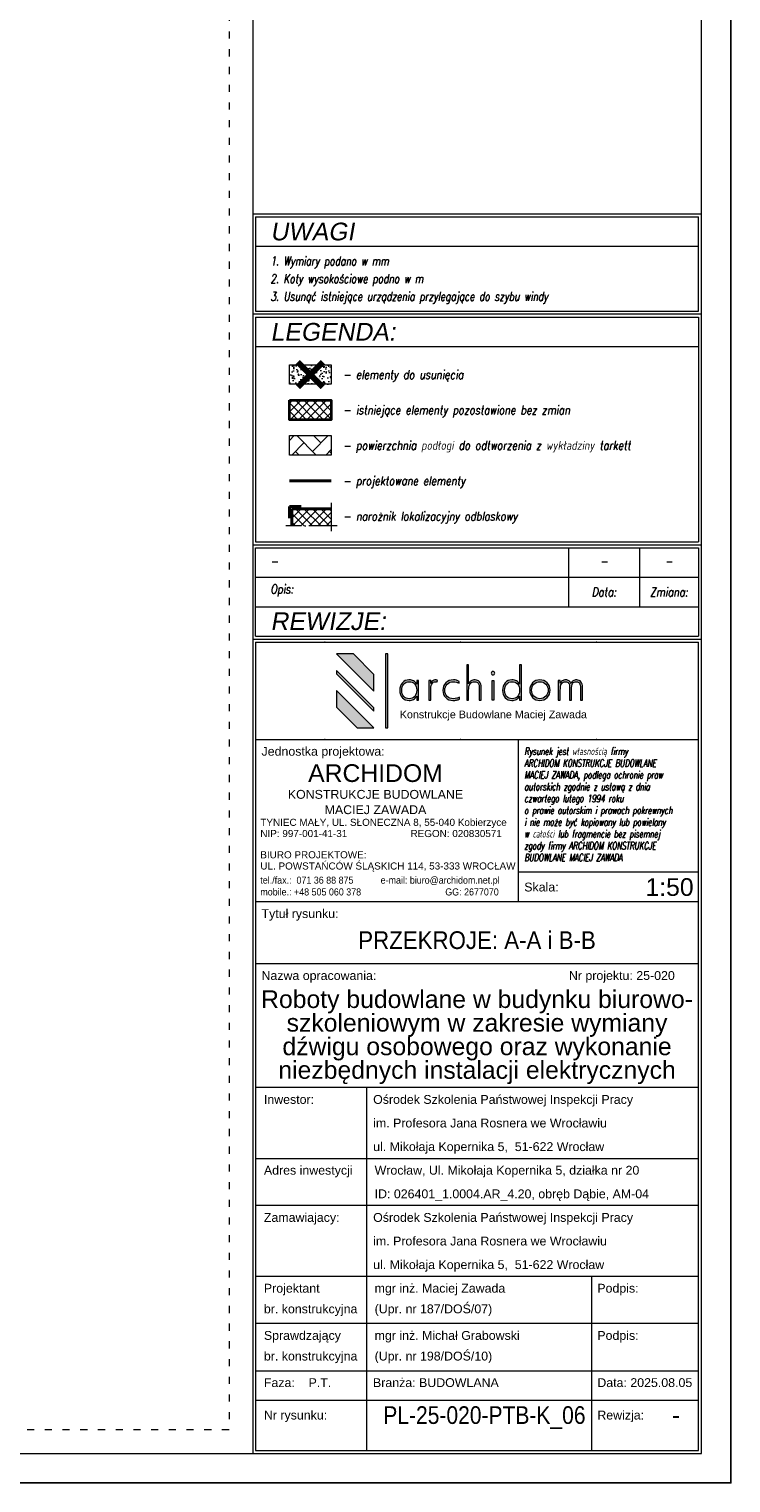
# Model space of a CAD drawing. Header units: millimetres. Extents: x 558 to 31258, y -5755 to 11028.
# Tile 57 of 58: x 30664 to 31258, y 8928 to 10160. Entities that reach past the tile are written whole.
import ezdxf
from ezdxf.enums import TextEntityAlignment as Align

# ---------------------------------------------------------------- set-up
doc = ezdxf.new("R2010")
doc.units = ezdxf.units.MM
doc.linetypes.add('ACAD_ISO03W100', pattern=[30, 12, -18])
doc.linetypes.add('ACAD_ISO04W100', pattern=[30, 24, -3, 0, -3])
for name, color, linetype, lineweight in [('K_Grube', 4, 'Continuous', 35), ('K_Grube_projektowane', 10, 'Continuous', 40), ('K_Kreskowanie', 8, 'Continuous', 5), ('K_Naroznik', 160, 'Continuous', 40), ('K_Opis_zmienny', 2, 'Continuous', 13), ('K_Osie', 1, 'ACAD_ISO04W100', 5), ('K_Ramka', 7, 'Continuous', 18), ('K_Widokowe', 6, 'Continuous', 13), ('K_Wyburzenia', 8, 'Continuous', 5)]:
    doc.layers.add(name, color=color, linetype=linetype, lineweight=lineweight)
doc.styles.add('Logo1', font='arial.ttf', dxfattribs={"height": 13})
doc.styles.get("Standard").update_dxf_attribs({"font": 'arial.ttf'})
doc.styles.add('Tytuł 20', font='arial.ttf', dxfattribs={"width": 0.8, "oblique": 10, "height": 6})
doc.styles.add('Zwykły 100', font='romans.shx', dxfattribs={"width": 0.8, "oblique": 10, "height": 15})
doc.styles.add('Zwykły 20', font='romans.shx', dxfattribs={"width": 0.8, "oblique": 10, "height": 3})

# ---------------------------------------------------------------- blocks, each defined once
blk = doc.blocks.new('Logo_archidom_2018_black')
at = {"lineweight": 0}
h = blk.add_hatch(color=256, dxfattribs=at)
h.dxf.hatch_style = 2
h.paths.add_polyline_path([(-181.7, 145), (-210, 145), (-147, 82), (-147, 110.3)])
h = blk.add_hatch(color=256, dxfattribs=at)
h.dxf.hatch_style = 2
h.paths.add_polyline_path([(-123, 145), (-127, 145), (-127, 20), (-123, 20)])
h = blk.add_hatch(color=256, dxfattribs=at)
h.dxf.hatch_style = 2
edge = h.paths.add_edge_path()
edge.add_spline(control_points=[(34.9, 66.8), (34.9, 66.8), (31.7, 66.8), (31.7, 66.8), (31.7, 66.8), (31.7, 87.6), (31.7, 87.6), (31.7, 91.2), (31, 93.8), (29.7, 95.5), (28.5, 97.1), (26.4, 97.9), (23.5, 97.9), (20.1, 97.9), (17.5, 96.7), (16, 94.3), (14.4, 91.9), (13.6, 88.1), (13.6, 82.9), (13.6, 82.9), (13.6, 66.8), (13.6, 66.8), (13.6, 66.8), (10.3, 66.8), (10.3, 66.8), (10.3, 66.8), (10.3, 126.5), (10.3, 126.5), (10.3, 126.5), (13.6, 126.5), (13.6, 126.5), (13.6, 126.5), (13.6, 94.6), (13.6, 94.6), (14.7, 97), (16, 98.7), (17.7, 99.6), (19.3, 100.5), (21.5, 101), (24.4, 101), (27.6, 101), (30.2, 99.9), (32.1, 97.8), (34, 95.6), (34.9, 92.7), (34.9, 88.9), (34.9, 88.9), (34.9, 66.8), (34.9, 66.8)], knot_values=[0, 0, 0, 0, 1, 1, 1, 2, 2, 2, 3, 3, 3, 4, 4, 4, 5, 5, 5, 6, 6, 6, 7, 7, 7, 8, 8, 8, 9, 9, 9, 10, 10, 10, 11, 11, 11, 12, 12, 12, 13, 13, 13, 14, 14, 14, 15, 15, 15, 16, 16, 16, 16], degree=3, periodic=0)
h = blk.add_hatch(color=256, dxfattribs=at)
h.dxf.hatch_style = 2
edge = h.paths.add_edge_path()
edge.add_spline(control_points=[(103, 66.8), (103, 66.8), (99.8, 66.8), (99.8, 66.8), (99.8, 66.8), (99.8, 73.2), (99.8, 73.2), (98.3, 70.7), (96.5, 68.9), (94.4, 67.8), (92.3, 66.7), (89.8, 66.1), (86.9, 66.1), (82.3, 66.1), (78.5, 67.7), (75.6, 70.8), (72.7, 73.9), (71.2, 78), (71.2, 83.2), (71.2, 88.5), (72.6, 92.8), (75.5, 96), (78.4, 99.3), (82.1, 101), (86.7, 101), (90.2, 101), (92.9, 100.4), (94.8, 99.3), (96.7, 98.2), (98.4, 96.4), (99.8, 93.9), (99.8, 93.9), (99.8, 126.5), (99.8, 126.5), (99.8, 126.5), (103, 126.5), (103, 126.5), (103, 126.5), (103, 66.8), (103, 66.8)], knot_values=[0, 0, 0, 0, 1, 1, 1, 2, 2, 2, 3, 3, 3, 4, 4, 4, 5, 5, 5, 6, 6, 6, 7, 7, 7, 8, 8, 8, 9, 9, 9, 10, 10, 10, 11, 11, 11, 12, 12, 12, 13, 13, 13, 13], degree=3, periodic=0)
edge = h.paths.add_edge_path()
edge.add_spline(control_points=[(99.8, 83.6), (99.8, 88), (98.6, 91.5), (96.3, 94.1), (93.9, 96.6), (90.8, 97.9), (86.9, 97.9), (83.2, 97.9), (80.2, 96.6), (77.9, 93.9), (75.6, 91.2), (74.5, 87.6), (74.5, 83.2), (74.5, 78.9), (75.6, 75.5), (78, 72.9), (80.3, 70.4), (83.4, 69.1), (87.3, 69.1), (91.1, 69.1), (94.2, 70.4), (96.4, 73.1), (98.7, 75.7), (99.8, 79.2), (99.8, 83.6)], knot_values=[0, 0, 0, 0, 1, 1, 1, 2, 2, 2, 3, 3, 3, 4, 4, 4, 5, 5, 5, 6, 6, 6, 7, 7, 7, 8, 8, 8, 8], degree=3, periodic=0)
h = blk.add_hatch(color=256, dxfattribs=at)
h.dxf.hatch_style = 2
h.paths.add_polyline_path([(-210, 116.8), (-210, 111.2), (-147, 48.2), (-147, 53.8)])
h = blk.add_hatch(color=256, dxfattribs=at)
h.dxf.hatch_style = 2
edge = h.paths.add_edge_path()
edge.add_spline(control_points=[(-71.2, 66.8), (-71.2, 66.8), (-74.4, 66.8), (-74.4, 66.8), (-74.4, 66.8), (-74.4, 73.2), (-74.4, 73.2), (-75.9, 70.7), (-77.7, 68.9), (-79.8, 67.8), (-81.9, 66.7), (-84.4, 66.1), (-87.3, 66.1), (-92, 66.1), (-95.7, 67.7), (-98.7, 70.8), (-101.6, 73.9), (-103, 78), (-103, 83.2), (-103, 88.5), (-101.6, 92.8), (-98.7, 96), (-95.8, 99.3), (-92.1, 101), (-87.5, 101), (-84.2, 101), (-81.6, 100.4), (-79.6, 99.3), (-77.6, 98.2), (-75.8, 96.4), (-74.4, 93.9), (-74.4, 93.9), (-74.4, 100.2), (-74.4, 100.2), (-74.4, 100.2), (-71.2, 100.2), (-71.2, 100.2), (-71.2, 100.2), (-71.2, 66.8), (-71.2, 66.8)], knot_values=[0, 0, 0, 0, 1, 1, 1, 2, 2, 2, 3, 3, 3, 4, 4, 4, 5, 5, 5, 6, 6, 6, 7, 7, 7, 8, 8, 8, 9, 9, 9, 10, 10, 10, 11, 11, 11, 12, 12, 12, 13, 13, 13, 13], degree=3, periodic=0)
edge = h.paths.add_edge_path()
edge.add_spline(control_points=[(-74.4, 83.6), (-74.4, 88), (-75.6, 91.5), (-77.9, 94.1), (-80.3, 96.6), (-83.4, 97.9), (-87.3, 97.9), (-91, 97.9), (-94, 96.6), (-96.3, 93.9), (-98.6, 91.2), (-99.8, 87.6), (-99.8, 83.2), (-99.8, 78.9), (-98.6, 75.5), (-96.3, 72.9), (-93.9, 70.4), (-90.8, 69.1), (-86.9, 69.1), (-83.1, 69.1), (-80.1, 70.4), (-77.8, 73.1), (-75.6, 75.7), (-74.4, 79.2), (-74.4, 83.6)], knot_values=[0, 0, 0, 0, 1, 1, 1, 2, 2, 2, 3, 3, 3, 4, 4, 4, 5, 5, 5, 6, 6, 6, 7, 7, 7, 8, 8, 8, 8], degree=3, periodic=0)
h = blk.add_hatch(color=256, dxfattribs=at)
h.dxf.hatch_style = 2
edge = h.paths.add_edge_path()
edge.add_spline(control_points=[(-39, 100.2), (-39, 100.2), (-40.1, 97.2), (-40.1, 97.2), (-40.5, 97.4), (-40.9, 97.6), (-41.4, 97.7), (-41.9, 97.9), (-42.4, 97.9), (-42.9, 97.9), (-45.6, 97.9), (-47.5, 96.6), (-48.8, 93.8), (-50.1, 91.1), (-50.7, 86.9), (-50.7, 81.3), (-50.7, 81.3), (-50.7, 66.8), (-50.7, 66.8), (-50.7, 66.8), (-53.9, 66.8), (-53.9, 66.8), (-53.9, 66.8), (-53.9, 100.2), (-53.9, 100.2), (-53.9, 100.2), (-50.7, 100.2), (-50.7, 100.2), (-50.7, 100.2), (-50.7, 94.9), (-50.7, 94.9), (-49.9, 97), (-48.9, 98.6), (-47.5, 99.5), (-46.2, 100.5), (-44.4, 101), (-42.2, 101), (-41.6, 101), (-41, 100.9), (-40.5, 100.8), (-39.9, 100.6), (-39.5, 100.5), (-39, 100.2)], knot_values=[0, 0, 0, 0, 1, 1, 1, 2, 2, 2, 3, 3, 3, 4, 4, 4, 5, 5, 5, 6, 6, 6, 7, 7, 7, 8, 8, 8, 9, 9, 9, 10, 10, 10, 11, 11, 11, 12, 12, 12, 13, 13, 13, 14, 14, 14, 14], degree=3, periodic=0)
h = blk.add_hatch(color=256, dxfattribs=at)
h.dxf.hatch_style = 2
edge = h.paths.add_edge_path()
edge.add_spline(control_points=[(-1.7, 68.5), (-3.3, 67.7), (-5.1, 67.1), (-7, 66.7), (-8.8, 66.3), (-10.9, 66.1), (-13, 66.1), (-18, 66.1), (-22.1, 67.7), (-25.3, 70.9), (-28.5, 74.1), (-30.1, 78.3), (-30.1, 83.3), (-30.1, 88.6), (-28.4, 92.8), (-25.1, 96.1), (-21.8, 99.3), (-17.4, 101), (-12.1, 101), (-10.3, 101), (-8.6, 100.8), (-7, 100.4), (-5.4, 99.9), (-3.8, 99.3), (-2.3, 98.5), (-2.3, 98.5), (-2.3, 95.2), (-2.3, 95.2), (-3.8, 96.1), (-5.4, 96.8), (-7.1, 97.2), (-8.7, 97.7), (-10.4, 97.9), (-12.1, 97.9), (-16.7, 97.9), (-20.3, 96.6), (-22.9, 93.9), (-25.5, 91.2), (-26.8, 87.6), (-26.8, 83), (-26.8, 79), (-25.5, 75.6), (-22.7, 73), (-20, 70.4), (-16.5, 69.1), (-12.1, 69.1), (-10.1, 69.1), (-8.3, 69.4), (-6.6, 69.8), (-4.8, 70.3), (-3.2, 71), (-1.7, 71.9), (-1.7, 71.9), (-1.7, 68.5), (-1.7, 68.5)], knot_values=[0, 0, 0, 0, 1, 1, 1, 2, 2, 2, 3, 3, 3, 4, 4, 4, 5, 5, 5, 6, 6, 6, 7, 7, 7, 8, 8, 8, 9, 9, 9, 10, 10, 10, 11, 11, 11, 12, 12, 12, 13, 13, 13, 14, 14, 14, 15, 15, 15, 16, 16, 16, 17, 17, 17, 18, 18, 18, 18], degree=3, periodic=0)
h = blk.add_hatch(color=256, dxfattribs=at)
h.dxf.hatch_style = 2
edge = h.paths.add_edge_path()
edge.add_spline(control_points=[(57.7, 112.4), (57.7, 111.6), (57.5, 110.9), (56.9, 110.3), (56.3, 109.8), (55.6, 109.5), (54.8, 109.5), (54, 109.5), (53.4, 109.8), (52.8, 110.3), (52.2, 110.9), (51.9, 111.6), (51.9, 112.4), (51.9, 113.2), (52.2, 113.9), (52.8, 114.4), (53.4, 115), (54, 115.3), (54.8, 115.3), (55.6, 115.3), (56.3, 115), (56.9, 114.4), (57.5, 113.9), (57.7, 113.2), (57.7, 112.4)], knot_values=[0, 0, 0, 0, 1, 1, 1, 2, 2, 2, 3, 3, 3, 4, 4, 4, 5, 5, 5, 6, 6, 6, 7, 7, 7, 8, 8, 8, 8], degree=3, periodic=0)
h.paths.add_polyline_path([(56.5, 66.8), (53.3, 66.8), (53.3, 100.2), (56.5, 100.2)])
h = blk.add_hatch(color=256, dxfattribs=at)
h.dxf.hatch_style = 2
edge = h.paths.add_edge_path()
edge.add_spline(control_points=[(151.6, 83.7), (151.6, 78.8), (149.9, 74.6), (146.5, 71.2), (143.1, 67.8), (139, 66.1), (134.2, 66.1), (129.4, 66.1), (125.4, 67.8), (122, 71.2), (118.6, 74.6), (117, 78.8), (117, 83.7), (117, 88.5), (118.6, 92.6), (122, 96), (125.3, 99.3), (129.4, 101), (134.2, 101), (139.1, 101), (143.2, 99.3), (146.6, 96), (149.9, 92.6), (151.6, 88.5), (151.6, 83.7)], knot_values=[0, 0, 0, 0, 1, 1, 1, 2, 2, 2, 3, 3, 3, 4, 4, 4, 5, 5, 5, 6, 6, 6, 7, 7, 7, 8, 8, 8, 8], degree=3, periodic=0)
edge = h.paths.add_edge_path()
edge.add_spline(control_points=[(148.3, 83.6), (148.3, 87.6), (147, 91), (144.3, 93.8), (141.6, 96.6), (138.3, 97.9), (134.3, 97.9), (130.4, 97.9), (127, 96.6), (124.3, 93.8), (121.6, 91.1), (120.2, 87.7), (120.2, 83.6), (120.2, 79.5), (121.6, 76.1), (124.3, 73.3), (127.1, 70.5), (130.4, 69.1), (134.3, 69.1), (138.2, 69.1), (141.5, 70.5), (144.3, 73.3), (147, 76.1), (148.3, 79.5), (148.3, 83.6)], knot_values=[0, 0, 0, 0, 1, 1, 1, 2, 2, 2, 3, 3, 3, 4, 4, 4, 5, 5, 5, 6, 6, 6, 7, 7, 7, 8, 8, 8, 8], degree=3, periodic=0)
h = blk.add_hatch(color=256, dxfattribs=at)
h.dxf.hatch_style = 2
edge = h.paths.add_edge_path()
edge.add_spline(control_points=[(206.4, 66.8), (206.4, 66.8), (203.1, 66.8), (203.1, 66.8), (203.1, 66.8), (203.1, 87.6), (203.1, 87.6), (203.1, 91.1), (202.6, 93.7), (201.4, 95.4), (200.3, 97.1), (198.5, 97.9), (196, 97.9), (193, 97.9), (190.9, 97), (189.7, 95.1), (188.5, 93.2), (187.9, 89.4), (187.9, 83.6), (187.9, 83.6), (187.9, 66.8), (187.9, 66.8), (187.9, 66.8), (184.7, 66.8), (184.7, 66.8), (184.7, 66.8), (184.7, 87.6), (184.7, 87.6), (184.7, 91.2), (184.1, 93.9), (183, 95.5), (182, 97.1), (180.1, 97.9), (177.6, 97.9), (174.4, 97.9), (172.2, 96.8), (170.8, 94.4), (169.4, 92.1), (168.8, 88.2), (168.8, 82.9), (168.8, 82.9), (168.8, 66.8), (168.8, 66.8), (168.8, 66.8), (165.5, 66.8), (165.5, 66.8), (165.5, 66.8), (165.5, 100.2), (165.5, 100.2), (165.5, 100.2), (168.8, 100.2), (168.8, 100.2), (168.8, 100.2), (168.8, 95.2), (168.8, 95.2), (169.5, 97.1), (170.7, 98.5), (172.2, 99.5), (173.8, 100.5), (175.8, 101), (178.2, 101), (180.2, 101), (182, 100.5), (183.6, 99.4), (185.2, 98.4), (186.3, 96.9), (187, 95), (187.8, 97), (189, 98.5), (190.5, 99.5), (192.1, 100.5), (194.1, 101), (196.6, 101), (199.5, 101), (201.9, 99.9), (203.7, 97.7), (205.5, 95.5), (206.4, 92.6), (206.4, 88.9), (206.4, 88.9), (206.4, 66.8), (206.4, 66.8)], knot_values=[0, 0, 0, 0, 1, 1, 1, 2, 2, 2, 3, 3, 3, 4, 4, 4, 5, 5, 5, 6, 6, 6, 7, 7, 7, 8, 8, 8, 9, 9, 9, 10, 10, 10, 11, 11, 11, 12, 12, 12, 13, 13, 13, 14, 14, 14, 15, 15, 15, 16, 16, 16, 17, 17, 17, 18, 18, 18, 19, 19, 19, 20, 20, 20, 21, 21, 21, 22, 22, 22, 23, 23, 23, 24, 24, 24, 25, 25, 25, 26, 26, 26, 27, 27, 27, 27], degree=3, periodic=0)
h = blk.add_hatch(color=256, dxfattribs=at)
h.dxf.hatch_style = 2
h.paths.add_polyline_path([(-210, 83), (-210, 54.7), (-175.3, 20), (-147, 20)])
for p, q in [((-181.7, 145), (-210, 145)), ((-147, 82), (-210, 145)), ((-147, 110.3), (-181.7, 145)), ((-210, 116.8), (-210, 111.2)), ((-147, 53.8), (-210, 116.8)), ((-147, 48.2), (-210, 111.2)), ((-147, 82), (-147, 110.3)), ((-210, 83), (-210, 54.7)), ((-147, 20), (-210, 83)), ((-175.3, 20), (-210, 54.7)), ((-147, 48.2), (-147, 53.8)), ((-175.3, 20), (-147, 20))]:
    blk.add_line(p, q, dxfattribs=at)
for points in [[(-123, 20), (-123, 145), (-127, 145), (-127, 20), (-123, 20)], [(56.5, 66.8), (53.3, 66.8), (53.3, 100.2), (56.5, 100.2), (56.5, 66.8)]]:
    blk.add_lwpolyline(points, dxfattribs=at)
for points, knots in [([(34.9, 66.8), (34.9, 66.8), (31.7, 66.8), (31.7, 66.8), (31.7, 66.8), (31.7, 87.6), (31.7, 87.6), (31.7, 91.2), (31, 93.8), (29.7, 95.5), (28.5, 97.1), (26.4, 97.9), (23.5, 97.9), (20.1, 97.9), (17.5, 96.7), (16, 94.3), (14.4, 91.9), (13.6, 88.1), (13.6, 82.9), (13.6, 82.9), (13.6, 66.8), (13.6, 66.8), (13.6, 66.8), (10.3, 66.8), (10.3, 66.8), (10.3, 66.8), (10.3, 126.5), (10.3, 126.5), (10.3, 126.5), (13.6, 126.5), (13.6, 126.5), (13.6, 126.5), (13.6, 94.6), (13.6, 94.6), (14.7, 97), (16, 98.7), (17.7, 99.6), (19.3, 100.5), (21.5, 101), (24.4, 101), (27.6, 101), (30.2, 99.9), (32.1, 97.8), (34, 95.6), (34.9, 92.7), (34.9, 88.9), (34.9, 88.9), (34.9, 66.8), (34.9, 66.8)], [0, 0, 0, 0, 1, 1, 1, 2, 2, 2, 3, 3, 3, 4, 4, 4, 5, 5, 5, 6, 6, 6, 7, 7, 7, 8, 8, 8, 9, 9, 9, 10, 10, 10, 11, 11, 11, 12, 12, 12, 13, 13, 13, 14, 14, 14, 15, 15, 15, 16, 16, 16, 16]), ([(103, 66.8), (103, 66.8), (99.8, 66.8), (99.8, 66.8), (99.8, 66.8), (99.8, 73.2), (99.8, 73.2), (98.3, 70.7), (96.5, 68.9), (94.4, 67.8), (92.3, 66.7), (89.8, 66.1), (86.9, 66.1), (82.3, 66.1), (78.5, 67.7), (75.6, 70.8), (72.7, 73.9), (71.2, 78), (71.2, 83.2), (71.2, 88.5), (72.6, 92.8), (75.5, 96), (78.4, 99.3), (82.1, 101), (86.7, 101), (90.2, 101), (92.9, 100.4), (94.8, 99.3), (96.7, 98.2), (98.4, 96.4), (99.8, 93.9), (99.8, 93.9), (99.8, 126.5), (99.8, 126.5), (99.8, 126.5), (103, 126.5), (103, 126.5), (103, 126.5), (103, 66.8), (103, 66.8)], [0, 0, 0, 0, 1, 1, 1, 2, 2, 2, 3, 3, 3, 4, 4, 4, 5, 5, 5, 6, 6, 6, 7, 7, 7, 8, 8, 8, 9, 9, 9, 10, 10, 10, 11, 11, 11, 12, 12, 12, 13, 13, 13, 13]), ([(-71.2, 66.8), (-71.2, 66.8), (-74.4, 66.8), (-74.4, 66.8), (-74.4, 66.8), (-74.4, 73.2), (-74.4, 73.2), (-75.9, 70.7), (-77.7, 68.9), (-79.8, 67.8), (-81.9, 66.7), (-84.4, 66.1), (-87.3, 66.1), (-92, 66.1), (-95.7, 67.7), (-98.7, 70.8), (-101.6, 73.9), (-103, 78), (-103, 83.2), (-103, 88.5), (-101.6, 92.8), (-98.7, 96), (-95.8, 99.3), (-92.1, 101), (-87.5, 101), (-84.2, 101), (-81.6, 100.4), (-79.6, 99.3), (-77.6, 98.2), (-75.8, 96.4), (-74.4, 93.9), (-74.4, 93.9), (-74.4, 100.2), (-74.4, 100.2), (-74.4, 100.2), (-71.2, 100.2), (-71.2, 100.2), (-71.2, 100.2), (-71.2, 66.8), (-71.2, 66.8)], [0, 0, 0, 0, 1, 1, 1, 2, 2, 2, 3, 3, 3, 4, 4, 4, 5, 5, 5, 6, 6, 6, 7, 7, 7, 8, 8, 8, 9, 9, 9, 10, 10, 10, 11, 11, 11, 12, 12, 12, 13, 13, 13, 13]), ([(-39, 100.2), (-39, 100.2), (-40.1, 97.2), (-40.1, 97.2), (-40.5, 97.4), (-40.9, 97.6), (-41.4, 97.7), (-41.9, 97.9), (-42.4, 97.9), (-42.9, 97.9), (-45.6, 97.9), (-47.5, 96.6), (-48.8, 93.8), (-50.1, 91.1), (-50.7, 86.9), (-50.7, 81.3), (-50.7, 81.3), (-50.7, 66.8), (-50.7, 66.8), (-50.7, 66.8), (-53.9, 66.8), (-53.9, 66.8), (-53.9, 66.8), (-53.9, 100.2), (-53.9, 100.2), (-53.9, 100.2), (-50.7, 100.2), (-50.7, 100.2), (-50.7, 100.2), (-50.7, 94.9), (-50.7, 94.9), (-49.9, 97), (-48.9, 98.6), (-47.5, 99.5), (-46.2, 100.5), (-44.4, 101), (-42.2, 101), (-41.6, 101), (-41, 100.9), (-40.5, 100.8), (-39.9, 100.6), (-39.5, 100.5), (-39, 100.2)], [0, 0, 0, 0, 1, 1, 1, 2, 2, 2, 3, 3, 3, 4, 4, 4, 5, 5, 5, 6, 6, 6, 7, 7, 7, 8, 8, 8, 9, 9, 9, 10, 10, 10, 11, 11, 11, 12, 12, 12, 13, 13, 13, 14, 14, 14, 14]), ([(-1.7, 68.5), (-3.3, 67.7), (-5.1, 67.1), (-7, 66.7), (-8.8, 66.3), (-10.9, 66.1), (-13, 66.1), (-18, 66.1), (-22.1, 67.7), (-25.3, 70.9), (-28.5, 74.1), (-30.1, 78.3), (-30.1, 83.3), (-30.1, 88.6), (-28.4, 92.8), (-25.1, 96.1), (-21.8, 99.3), (-17.4, 101), (-12.1, 101), (-10.3, 101), (-8.6, 100.8), (-7, 100.4), (-5.4, 99.9), (-3.8, 99.3), (-2.3, 98.5), (-2.3, 98.5), (-2.3, 95.2), (-2.3, 95.2), (-3.8, 96.1), (-5.4, 96.8), (-7.1, 97.2), (-8.7, 97.7), (-10.4, 97.9), (-12.1, 97.9), (-16.7, 97.9), (-20.3, 96.6), (-22.9, 93.9), (-25.5, 91.2), (-26.8, 87.6), (-26.8, 83), (-26.8, 79), (-25.5, 75.6), (-22.7, 73), (-20, 70.4), (-16.5, 69.1), (-12.1, 69.1), (-10.1, 69.1), (-8.3, 69.4), (-6.6, 69.8), (-4.8, 70.3), (-3.2, 71), (-1.7, 71.9), (-1.7, 71.9), (-1.7, 68.5), (-1.7, 68.5)], [0, 0, 0, 0, 1, 1, 1, 2, 2, 2, 3, 3, 3, 4, 4, 4, 5, 5, 5, 6, 6, 6, 7, 7, 7, 8, 8, 8, 9, 9, 9, 10, 10, 10, 11, 11, 11, 12, 12, 12, 13, 13, 13, 14, 14, 14, 15, 15, 15, 16, 16, 16, 17, 17, 17, 18, 18, 18, 18]), ([(57.7, 112.4), (57.7, 111.6), (57.5, 110.9), (56.9, 110.3), (56.3, 109.8), (55.6, 109.5), (54.8, 109.5), (54, 109.5), (53.4, 109.8), (52.8, 110.3), (52.2, 110.9), (51.9, 111.6), (51.9, 112.4), (51.9, 113.2), (52.2, 113.9), (52.8, 114.4), (53.4, 115), (54, 115.3), (54.8, 115.3), (55.6, 115.3), (56.3, 115), (56.9, 114.4), (57.5, 113.9), (57.7, 113.2), (57.7, 112.4)], [0, 0, 0, 0, 1, 1, 1, 2, 2, 2, 3, 3, 3, 4, 4, 4, 5, 5, 5, 6, 6, 6, 7, 7, 7, 8, 8, 8, 8]), ([(151.6, 83.7), (151.6, 78.8), (149.9, 74.6), (146.5, 71.2), (143.1, 67.8), (139, 66.1), (134.2, 66.1), (129.4, 66.1), (125.4, 67.8), (122, 71.2), (118.6, 74.6), (117, 78.8), (117, 83.7), (117, 88.5), (118.6, 92.6), (122, 96), (125.3, 99.3), (129.4, 101), (134.2, 101), (139.1, 101), (143.2, 99.3), (146.6, 96), (149.9, 92.6), (151.6, 88.5), (151.6, 83.7)], [0, 0, 0, 0, 1, 1, 1, 2, 2, 2, 3, 3, 3, 4, 4, 4, 5, 5, 5, 6, 6, 6, 7, 7, 7, 8, 8, 8, 8]), ([(206.4, 66.8), (206.4, 66.8), (203.1, 66.8), (203.1, 66.8), (203.1, 66.8), (203.1, 87.6), (203.1, 87.6), (203.1, 91.1), (202.6, 93.7), (201.4, 95.4), (200.3, 97.1), (198.5, 97.9), (196, 97.9), (193, 97.9), (190.9, 97), (189.7, 95.1), (188.5, 93.2), (187.9, 89.4), (187.9, 83.6), (187.9, 83.6), (187.9, 66.8), (187.9, 66.8), (187.9, 66.8), (184.7, 66.8), (184.7, 66.8), (184.7, 66.8), (184.7, 87.6), (184.7, 87.6), (184.7, 91.2), (184.1, 93.9), (183, 95.5), (182, 97.1), (180.1, 97.9), (177.6, 97.9), (174.4, 97.9), (172.2, 96.8), (170.8, 94.4), (169.4, 92.1), (168.8, 88.2), (168.8, 82.9), (168.8, 82.9), (168.8, 66.8), (168.8, 66.8), (168.8, 66.8), (165.5, 66.8), (165.5, 66.8), (165.5, 66.8), (165.5, 100.2), (165.5, 100.2), (165.5, 100.2), (168.8, 100.2), (168.8, 100.2), (168.8, 100.2), (168.8, 95.2), (168.8, 95.2), (169.5, 97.1), (170.7, 98.5), (172.2, 99.5), (173.8, 100.5), (175.8, 101), (178.2, 101), (180.2, 101), (182, 100.5), (183.6, 99.4), (185.2, 98.4), (186.3, 96.9), (187, 95), (187.8, 97), (189, 98.5), (190.5, 99.5), (192.1, 100.5), (194.1, 101), (196.6, 101), (199.5, 101), (201.9, 99.9), (203.7, 97.7), (205.5, 95.5), (206.4, 92.6), (206.4, 88.9), (206.4, 88.9), (206.4, 66.8), (206.4, 66.8)], [0, 0, 0, 0, 1, 1, 1, 2, 2, 2, 3, 3, 3, 4, 4, 4, 5, 5, 5, 6, 6, 6, 7, 7, 7, 8, 8, 8, 9, 9, 9, 10, 10, 10, 11, 11, 11, 12, 12, 12, 13, 13, 13, 14, 14, 14, 15, 15, 15, 16, 16, 16, 17, 17, 17, 18, 18, 18, 19, 19, 19, 20, 20, 20, 21, 21, 21, 22, 22, 22, 23, 23, 23, 24, 24, 24, 25, 25, 25, 26, 26, 26, 27, 27, 27, 27]), ([(-74.4, 83.6), (-74.4, 88), (-75.6, 91.5), (-77.9, 94.1), (-80.3, 96.6), (-83.4, 97.9), (-87.3, 97.9), (-91, 97.9), (-94, 96.6), (-96.3, 93.9), (-98.6, 91.2), (-99.8, 87.6), (-99.8, 83.2), (-99.8, 78.9), (-98.6, 75.5), (-96.3, 72.9), (-93.9, 70.4), (-90.8, 69.1), (-86.9, 69.1), (-83.1, 69.1), (-80.1, 70.4), (-77.8, 73.1), (-75.6, 75.7), (-74.4, 79.2), (-74.4, 83.6)], [0, 0, 0, 0, 1, 1, 1, 2, 2, 2, 3, 3, 3, 4, 4, 4, 5, 5, 5, 6, 6, 6, 7, 7, 7, 8, 8, 8, 8]), ([(99.8, 83.6), (99.8, 88), (98.6, 91.5), (96.3, 94.1), (93.9, 96.6), (90.8, 97.9), (86.9, 97.9), (83.2, 97.9), (80.2, 96.6), (77.9, 93.9), (75.6, 91.2), (74.5, 87.6), (74.5, 83.2), (74.5, 78.9), (75.6, 75.5), (78, 72.9), (80.3, 70.4), (83.4, 69.1), (87.3, 69.1), (91.1, 69.1), (94.2, 70.4), (96.4, 73.1), (98.7, 75.7), (99.8, 79.2), (99.8, 83.6)], [0, 0, 0, 0, 1, 1, 1, 2, 2, 2, 3, 3, 3, 4, 4, 4, 5, 5, 5, 6, 6, 6, 7, 7, 7, 8, 8, 8, 8]), ([(148.3, 83.6), (148.3, 87.6), (147, 91), (144.3, 93.8), (141.6, 96.6), (138.3, 97.9), (134.3, 97.9), (130.4, 97.9), (127, 96.6), (124.3, 93.8), (121.6, 91.1), (120.2, 87.7), (120.2, 83.6), (120.2, 79.5), (121.6, 76.1), (124.3, 73.3), (127.1, 70.5), (130.4, 69.1), (134.3, 69.1), (138.2, 69.1), (141.5, 70.5), (144.3, 73.3), (147, 76.1), (148.3, 79.5), (148.3, 83.6)], [0, 0, 0, 0, 1, 1, 1, 2, 2, 2, 3, 3, 3, 4, 4, 4, 5, 5, 5, 6, 6, 6, 7, 7, 7, 8, 8, 8, 8])]:
    blk.add_open_spline(points, degree=3, knots=knots, dxfattribs=at)
at = {"lineweight": 0, "ltscale": 5}
for p in [(-230, 165), (0, 165), (230, 165), (-230, 0), (0, 0), (230, 0)]:
    blk.add_point(p, dxfattribs=at)
at = {"lineweight": 0, "style": 'Logo1'}
blk.add_text('Konstrukcje Budowlane Maciej Zawada', height=13, dxfattribs=at).set_placement((-103, 42.5), align=Align.MIDDLE_LEFT)

msp = doc.modelspace()

# ---------------------------------------------------------------- hatches: boundary and pattern name
at = {"layer": 'K_Kreskowanie', "ltscale": 5}
h = msp.add_hatch(dxfattribs=at)
h.set_pattern_fill('ANSI37', color=256, scale=1.6)
h.set_pattern_definition([(45, (19630.345, -4679.859), (-3.5921024, 3.5921024), []), (135, (19630.345, -4679.859), (-3.5921024, -3.5921024), [])])
h.paths.add_polyline_path([(30919.612, 9845.389), (30884.112, 9845.389), (30884.112, 9828.889), (30919.612, 9828.889)])
h = msp.add_hatch(dxfattribs=at)
h.set_pattern_fill('ANSI37', color=256, scale=1.6)
h.set_pattern_definition([(45, (19630.345, -4771.859), (-3.5921024, 3.5921024), []), (135, (19630.345, -4771.859), (-3.5921024, -3.5921024), [])])
h.paths.add_polyline_path([(30919.612, 9753.389), (30886.112, 9753.389), (30886.112, 9738.889), (30919.612, 9738.889)])
at = {"layer": 'K_Widokowe', "transparency": 33554687}
h = msp.add_hatch(dxfattribs=at)
h.set_pattern_fill('AR-HBONE', color=10, scale=0.1)
h.set_pattern_definition([(45, (13833.984, 14069.437), (3e-15, 14.36841), [30.48, -10.16]), (135, (13841.169, 14076.621), (3e-15, 14.36841), [30.48, -10.16])])
h.paths.add_polyline_path([(30919.612, 9815.389), (30884.112, 9815.389), (30884.112, 9798.889), (30919.612, 9798.889)])
at = {"layer": 'K_Wyburzenia'}
h = msp.add_hatch(dxfattribs=at)
h.set_pattern_fill('AR-CONC', color=256, scale=0.05)
h.set_pattern_definition([(50, (27729.7455, 12624.955), (9.109233, -0.796954), [0.9525, -10.4775]), (355, (27729.7455, 12624.955), (-1.762171, 9.552842), [0.762, -8.38203]), (100.45144, (27730.505, 12624.889), (7.347062, 8.755888), [0.8095, -8.904512]), (46.1842, (27729.746, 12627.495), (13.553952, -2.102116), [1.42875, -15.71625]), (96.63556, (27730.875, 12627.32), (11.870207, 12.371306), [1.21425, -13.35678]), (351.18415, (27729.746, 12627.495), (11.870207, 12.371306), [1.143, -12.572987]), (21, (27731.0155, 12626.86), (7.58072, -5.11326), [0.9525, -10.4775]), (326, (27731.0155, 12626.86), (3.090101, 9.209398), [0.762, -8.382]), (71.45145, (27731.647, 12626.434), (10.670821, 4.096138), [0.8095, -8.904497]), (37.5, (27729.7455, 12624.955), (0.1544302, 4.227752), [0, -8.2804, 0, -8.509, 0, -8.41375]), (7.5, (27729.7455, 12624.955), (3.340983, 5.0090287), [0, -4.8514, 0, -8.0899, 0, -3.20675]), (327.5, (27726.9134, 12624.955), (6.7795298, -0.2864372), [0, -3.175, 0, -9.906, 0, -13.1445]), (317.5, (27725.6434, 12624.955), (7.406459, 1.2713246), [0, -4.1275, 0, -6.5786, 0, -9.3345])])
h.paths.add_polyline_path([(30919.612, 9875.389), (30884.112, 9875.389), (30884.112, 9858.889), (30919.612, 9858.889)])

# ---------------------------------------------------------------- linework, layer by layer
at = {"layer": 'Defpoints'}
msp.add_lwpolyline([(28288.02, 8927.836), (31258.02, 8927.836), (31258.02, 11027.836), (28288.02, 11027.836)], close=True, dxfattribs=at)
at = {"layer": 'K_Grube'}
msp.add_lwpolyline([(30884.112, 9845.389), (30919.612, 9845.389), (30919.612, 9828.889), (30884.112, 9828.889)], close=True, dxfattribs=at)
at = {"layer": 'K_Grube_projektowane'}
for p, q in [((30884.112, 9777.139), (30919.612, 9777.139)), ((30886.112, 9753.389), (30919.612, 9753.389)), ((30886.112, 9738.889), (30886.112, 9753.389))]:
    msp.add_line(p, q, dxfattribs=at)
at = {"layer": 'K_Naroznik'}
for p, q in [((30894.112, 9755.389), (30884.112, 9755.389)), ((30884.112, 9755.389), (30884.112, 9745.389))]:
    msp.add_line(p, q, dxfattribs=at)
at = {"layer": 'K_Opis_zmienny', "linetype": 'ACAD_ISO03W100', "ltscale": 0.5}
msp.add_lwpolyline([(29633.02, 10982.836), (30833.02, 10982.836), (30833.02, 8972.836), (29633.02, 8972.836)], close=True, dxfattribs=at)
at = {"layer": 'K_Osie'}
for p, q in [((30919.612, 9758.389), (30919.612, 9733.889)), ((30924.612, 9738.889), (30881.112, 9738.889))]:
    msp.add_line(p, q, dxfattribs=at)
at = {"layer": 'K_Ramka'}
for p, q in [((30853.02, 10387.836), (30853.02, 8952.836)), ((30853.02, 10387.836), (30853.02, 8952.836)), ((30853.02, 10003.389), (31233.02, 10003.389)), ((30853.02, 10003.389), (31233.02, 10003.389)), ((30855.52, 10000.889), (30855.52, 9920.889)), ((30855.52, 10000.889), (31230.52, 10000.889)), ((31230.52, 9920.889), (31230.52, 10000.889)), ((30855.52, 9975.889), (31230.52, 9975.889)), ((30855.52, 9920.889), (31230.52, 9920.889)), ((31233.02, 9918.389), (30853.02, 9918.389)), ((30855.52, 9915.889), (30855.52, 9725.389)), ((30855.52, 9915.889), (31230.52, 9915.889)), ((31230.52, 9915.889), (31230.52, 9725.389)), ((30855.52, 9890.889), (31230.52, 9890.889)), ((30853.02, 9722.889), (31233.02, 9722.889)), ((30853.02, 9722.889), (31233.02, 9722.889)), ((30855.52, 9725.389), (31230.52, 9725.389)), ((30855.52, 9720.389), (31230.52, 9720.389)), ((30855.52, 9645.389), (30855.52, 9720.389)), ((31120.52, 9720.389), (31120.52, 9670.389)), ((31180.52, 9720.389), (31180.52, 9670.389)), ((31230.52, 9720.389), (31230.52, 9645.389)), ((30855.52, 9695.389), (31230.52, 9695.389)), ((30855.52, 9670.389), (31230.52, 9670.389)), ((30853.02, 9642.889), (31233.02, 9642.889)), ((30853.02, 9642.889), (31233.02, 9642.889)), ((30855.52, 9645.389), (31230.52, 9645.389)), ((30855.52, 9645.389), (31230.52, 9645.389)), ((30855.52, 9640.389), (31230.52, 9640.389)), ((30855.52, 9640.389), (30855.52, 9606.614)), ((31230.52, 9248.079), (31230.52, 9640.389)), ((30855.52, 9557.889), (31230.52, 9557.889)), ((31078.02, 9420.336), (31078.02, 9557.889)), ((31230.52, 9445.336), (31078.02, 9445.336)), ((31078.02, 9420.336), (30855.52, 9420.336)), ((31230.52, 9420.336), (31078.02, 9420.336)), ((31230.52, 9367.836), (30855.52, 9367.836)), ((31230.52, 9262.836), (30855.52, 9262.836)), ((30949.465, 9262.836), (30949.465, 8955.336)), ((30949.465, 9262.836), (30949.465, 8955.336)), ((30856.171, 9202.836), (31230.52, 9202.836)), ((31230.52, 9162.836), (30855.52, 9162.836)), ((31230.52, 9102.836), (30855.52, 9102.836)), ((31139.904, 9102.836), (31139.904, 8997.836)), ((31139.904, 9102.836), (31139.904, 8997.836)), ((31230.52, 9062.836), (30855.52, 9062.836)), ((31230.52, 9062.836), (30855.52, 9062.836)), ((30855.52, 9022.836), (31230.52, 9022.836)), ((30855.52, 9022.836), (31230.52, 9022.836)), ((30855.52, 9022.836), (31230.52, 9022.836)), ((30855.52, 9022.836), (31230.52, 9022.836)), ((30855.52, 8997.836), (31230.52, 8997.836)), ((30855.52, 8997.836), (31230.52, 8997.836)), ((31139.904, 8997.836), (31139.904, 8955.336))]:
    msp.add_line(p, q, dxfattribs=at)
msp.add_lwpolyline([(28313.02, 8952.836), (31233.02, 8952.836), (31233.02, 11002.836), (28313.02, 11002.836)], close=True, dxfattribs=at)
msp.add_lwpolyline([(30855.52, 9606.614), (30855.52, 8955.336), (31230.52, 8955.336), (31230.52, 9248.079)], dxfattribs=at)
msp.add_lwpolyline([(30855.52, 9606.614), (30855.52, 8955.336), (31230.52, 8955.336), (31230.52, 9248.079)], dxfattribs=at)
at = {"layer": 'K_Widokowe', "color": 10, "transparency": 33554687}
msp.add_lwpolyline([(30884.112, 9815.389), (30919.612, 9815.389), (30919.612, 9798.889), (30884.112, 9798.889)], close=True, dxfattribs=at)
at = {"layer": 'K_Wyburzenia'}
msp.add_lwpolyline([(30884.112, 9875.389), (30919.612, 9875.389), (30919.612, 9858.889), (30884.112, 9858.889)], close=True, dxfattribs=at)
at = {"layer": 'K_Wyburzenia', "color": 9, "const_width": 5}
for points in [[(30891.255, 9877.746), (30912.468, 9856.533)], [(30912.468, 9877.746), (30891.255, 9856.533)]]:
    msp.add_lwpolyline(points, dxfattribs=at)

# ---------------------------------------------------------------- block references
at = {"layer": 'K_Ramka', "xscale": 0.5, "yscale": 0.5, "zscale": 0.5}
msp.add_blockref('Logo_archidom_2018_black', (31029.119, 9557.889), dxfattribs=at)

# ---------------------------------------------------------------- texts
at = {"layer": 'K_Ramka', "style": 'Tytuł 20', "oblique": 10}
for s, p in [('UWAGI', (30868.02, 9988.389)), ('LEGENDA:', (30868.02, 9903.389)), ('REWIZJE:', (30868.02, 9658.145))]:
    msp.add_text(s, height=15, dxfattribs=at).set_placement(p, align=Align.MIDDLE_LEFT)
at = {"layer": 'K_Ramka', "oblique": 10}
for s, height, style, width, p in [('1. Wymiary podano w mm', 7.5, 'Zwykły 20', 0.75, (30868.02, 9963.389)), ('2. Koty wysokościowe podno w m', 7.5, 'Zwykły 20', 0.75, (30868.02, 9948.389)), ('3. Usunąć istniejące urządzenia przylegające do szybu windy', 7.5, 'Zwykły 20', 0.75, (30868.02, 9933.389)), ('- elementy do usunięcia', 7.5, 'Zwykły 100', 0.8, (30929.612, 9867.139)), ('- istniejące elementy pozostawione bez zmian', 7.5, 'Zwykły 100', 0.8, (30929.612, 9837.139)), ('- powierzchnia podłogi do odtworzenia z wykładziny tarkett', 7.5, 'Zwykły 100', 0.8, (30929.612, 9807.139)), ('- projektowane elementy', 7.5, 'Zwykły 100', 0.8, (30929.612, 9777.139)), ('- narożnik lokalizacyjny odblaskowy', 7.5, 'Zwykły 100', 0.8, (30929.612, 9747.139)), ('-', 7.5, 'Zwykły 20', 0.8, (30868.02, 9708.961)), ('Opis:', 7.5, 'Zwykły 20', 0.8, (30868.02, 9685.389)), ('Rysunek jest własnością firmy', 6.25, 'Zwykły 20', 0.7, (31083.02, 9547.889)), ('ARCHIDOM KONSTRUKCJE BUDOWLANE', 6.25, 'Zwykły 20', 0.7, (31083.02, 9537.889)), ('MACIEJ ZAWADA, podlega ochronie praw', 6.25, 'Zwykły 20', 0.7, (31083.02, 9527.889)), ('autorskich zgodnie z ustawą z dnia', 6.25, 'Zwykły 20', 0.7, (31083.02, 9517.889)), ('czwartego lutego 1994 roku', 6.25, 'Zwykły 20', 0.7, (31083.02, 9507.889)), ('o prawie autorskim i prawach pokrewnych', 6.25, 'Zwykły 20', 0.7, (31083.02, 9497.889)), ('i nie może być kopiowany lub powielany', 6.25, 'Zwykły 20', 0.7, (31083.02, 9487.889)), ('w całości lub fragmencie bez pisemnej', 6.25, 'Zwykły 20', 0.7, (31083.02, 9477.889)), ('zgody firmy ARCHIDOM KONSTRUKCJE', 6.25, 'Zwykły 20', 0.7, (31083.02, 9467.889)), ('BUDOWLANE MACIEJ ZAWADA', 6.25, 'Zwykły 20', 0.7, (31083.02, 9457.889))]:
    msp.add_text(s, height=height, dxfattribs=dict(at, style=style, width=width)).set_placement(p, align=Align.MIDDLE_LEFT)
at = {"layer": 'K_Ramka', "style": 'Zwykły 20', "oblique": 10, "width": 0.8}
for s, p in [('-', (31150.52, 9708.961)), ('-', (31205.52, 9708.961)), ('Data:', (31150.52, 9682.889)), ('Zmiana:', (31205.52, 9682.889))]:
    msp.add_text(s, height=7.5, dxfattribs=at).set_placement(p, align=Align.MIDDLE_CENTER)
at = {"layer": 'K_Ramka'}
for s, p in [('Jednostka projektowa:', (30860.52, 9547.889)), ('Skala:', (31083.02, 9432.836)), ('Tytuł rysunku:', (30860.52, 9410.336)), ('Nazwa opracowania:', (30860.52, 9357.836)), ('Inwestor:', (30862.533, 9252.836)), ('Ośrodek Szkolenia Państwowej Inspekcji Pracy', (30955.053, 9252.836)), ('im. Profesora Jana Rosnera we Wrocławiu', (30955.053, 9232.836)), ('ul. Mikołaja Kopernika 5,  51-622 Wrocław', (30955.053, 9212.836)), ('Adres inwestycji', (30862.533, 9192.836)), ('Wrocław, Ul. Mikołaja Kopernika 5, działka nr 20', (30956.309, 9192.836)), ('ID: 026401_1.0004.AR_4.20, obręb Dąbie, AM-04', (30956.309, 9172.836)), ('Zamawiajacy:', (30862.533, 9152.836)), ('Ośrodek Szkolenia Państwowej Inspekcji Pracy', (30955.053, 9152.836)), ('im. Profesora Jana Rosnera we Wrocławiu', (30955.053, 9132.836)), ('ul. Mikołaja Kopernika 5,  51-622 Wrocław', (30955.053, 9112.836)), ('Projektant', (30862.533, 9092.836)), ('Projektant', (30862.533, 9092.836)), ('mgr inż. Maciej Zawada', (30956.309, 9092.836)), ('mgr inż. Maciej Zawada', (30956.309, 9092.836)), ('Podpis:', (31144.904, 9092.836)), ('Podpis:', (31144.904, 9092.836)), ('br. konstrukcyjna', (30862.533, 9075.336)), ('br. konstrukcyjna', (30862.533, 9075.336)), ('(Upr. nr 187/DOŚ/07)', (30956.309, 9075.336)), ('(Upr. nr 187/DOŚ/07)', (30956.309, 9075.336)), ('Sprawdzający', (30862.533, 9052.836)), ('Sprawdzający', (30862.533, 9052.836)), ('mgr inż. Michał Grabowski', (30956.309, 9052.836)), ('mgr inż. Michał Grabowski', (30956.309, 9052.836)), ('Podpis:', (31144.904, 9052.836)), ('Podpis:', (31144.904, 9052.836)), ('br. konstrukcyjna', (30862.533, 9035.336)), ('br. konstrukcyjna', (30862.533, 9035.336)), ('(Upr. nr 198/DOŚ/10)', (30956.309, 9035.336)), ('(Upr. nr 198/DOŚ/10)', (30956.309, 9035.336)), ('Faza:    P.T.', (30862.533, 9012.836)), ('Branża: BUDOWLANA', (30954.901, 9012.836)), ('Branża: BUDOWLANA', (30954.901, 9012.836)), ('Data: 2025.08.05', (31144.904, 9012.836)), ('Nr rysunku:', (30862.533, 8985.336)), ('Rewizja:', (31144.904, 8985.336))]:
    msp.add_text(s, height=7.5, dxfattribs=at).set_placement(p, align=Align.MIDDLE_LEFT)
for s, height, p in [('ARCHIDOM', 15, (30957.02, 9529.389)), ('KONSTRUKCJE BUDOWLANE', 7.5, (30957.02, 9511.389)), ('MACIEJ ZAWADA', 7.5, (30957.02, 9498.389)), ('Roboty budowlane w budynku biurowo-', 15, (31043.02, 9337.836)), ('szkoleniowym w zakresie wymiany', 15, (31043.02, 9317.836)), ('dźwigu osobowego oraz wykonanie', 15, (31043.02, 9297.836)), ('niezbędnych instalacji elektrycznych', 15, (31043.02, 9277.836))]:
    msp.add_text(s, height=height, dxfattribs=at).set_placement(p, align=Align.MIDDLE_CENTER)
for s, p in [('TYNIEC MAŁY, UL. SŁONECZNA 8, 55-040 Kobierzyce', (30859.52, 9482.889)), ('NIP: 997-001-41-31                       REGON: 020830571', (30859.52, 9473.389)), ('BIURO PROJEKTOWE:', (30859.52, 9455.389)), ('UL. POWSTAŃCÓW ŚLĄSKICH 114, 53-333 WROCŁAW ', (30859.52, 9445.889))]:
    msp.add_text(s, height=6, dxfattribs=at).set_placement(p, align=Align.BOTTOM_LEFT)
at = {"layer": 'K_Ramka', "width": 0.9}
for s, p in [('tel./fax.:  071 36 88 875           e-mail: biuro@archidom.net.pl', (30859.52, 9433.889)), ('mobile.: +48 505 060 378                                  GG: 2677070', (30859.52, 9423.889))]:
    msp.add_text(s, height=6, dxfattribs=at).set_placement(p, align=Align.BOTTOM_LEFT)
at = {"layer": 'K_Ramka'}
for s, height, p in [('1:50', 15, (31226.451, 9432.836)), ('Nr projektu: 25-020', 7.5, (31210.52, 9357.836)), ('-', 15, (31214.904, 8985.336))]:
    msp.add_text(s, height=height, dxfattribs=at).set_placement(p, align=Align.MIDDLE_RIGHT)
at = {"layer": 'K_Ramka', "width": 0.9}
msp.add_text('PRZEKROJE: A-A i B-B', height=15, dxfattribs=at).set_placement((31043.02, 9387.836), align=Align.MIDDLE_CENTER)
at = {"layer": 'K_Ramka', "width": 0.85}
msp.add_text('PL-25-020-PTB-K_06', height=15, dxfattribs=at).set_placement((31134.904, 8985.336), align=Align.MIDDLE_RIGHT)

doc.saveas('drawing.dxf')
